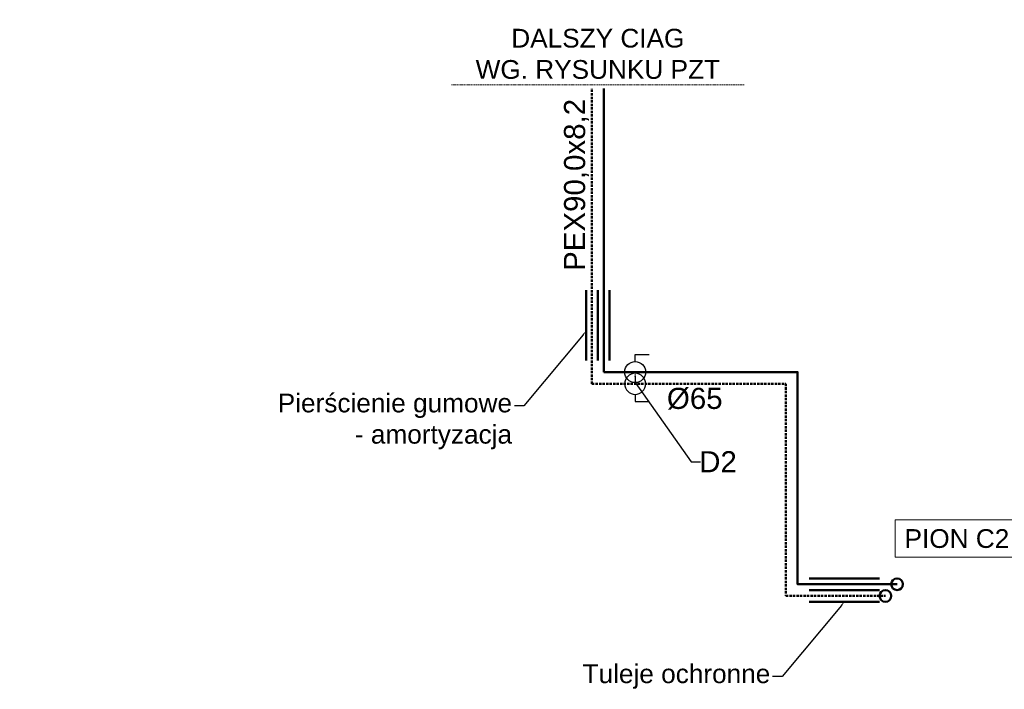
# Model space of a CAD drawing. Header units: centimetres. Extents: x -3333 to 9047, y 3602 to 17425.
# Tile 4 of 7: x 7532 to 8373, y 5000 to 5571. Entities that reach past the tile are written whole.
import ezdxf
from ezdxf import colors
from ezdxf.entities.mleader import LeaderData, LeaderLine
from ezdxf.enums import TextEntityAlignment as Align
from ezdxf.math import Vec2, Vec3

# ---------------------------------------------------------------- set-up
doc = ezdxf.new("R2010")
doc.units = ezdxf.units.CM
doc.header["$LTSCALE"] = 0.2
doc.linetypes.add('DASHED', pattern=[0.75, 0.5, -0.25])
for name, color, linetype, lineweight in [('2DH_OBJ_z', 41, 'Continuous', 25), ('2DH_PLS_p', 170, 'DASHED', 50), ('2DH_PLS_sp', 6, 'Continuous', 50), ('2DH_PLS_z', 240, 'Continuous', 50), ('_OPIS', 7, 'Continuous', 20)]:
    doc.layers.add(name, color=color, linetype=linetype, lineweight=lineweight)
doc.styles.add('_OPIS AKSONOMETRIA', font='arial.ttf', dxfattribs={"height": 18})
doc.styles.add('CP_ATTR', font='ARIAL.TTF')
doc.styles.get("Standard").update_dxf_attribs({"font": 'arial.ttf'})

# ---------------------------------------------------------------- blocks, each defined once
blk = doc.blocks.new('CPHS_873')
for p, q in [((0, 0.3), (0, 0.5)), ((0, 0.5), (0.4, 0.5))]:
    blk.add_line(p, q)
blk.add_circle((0, 0), 0.3)
at = {"linetype": 'ByBlock', "style": 'CP_ATTR', "flags": 9}
for tag, p in [('TEMPERATURE', (-0.091225, -0.018455)), ('CHARACTER', (-0.091225, -0.018386)), ('ORDER-NO', (-0.091225, -0.018646)), ('NAME', (-0.091225, -0.018268)), ('FLOW', (-0.091225, -0.018327)), ('NUMBER', (-0.091225, -0.018513)), ('PRODUCT-TYPE', (-0.091225, -0.018578)), ('OTHER', (-0.091035, -0.018268)), ('PN', (-0.091038, -0.018327)), ('PRODUCER', (-0.090947, -0.018327)), ('VOLTAGE', (-0.090856, -0.018517)), ('ARTICLE', (-0.09083, -0.018257)), ('WEIGHT', (-0.090799, -0.018389)), ('GROUP', (-0.090788, -0.018453)), ('POWER', (-0.090786, -0.018654)), ('DN', (-0.090641, -0.018588))]:
    blk.add_attdef(tag, text='', height=0.00005, dxfattribs=at).set_placement(p, align=Align.MIDDLE_LEFT)

msp = doc.modelspace()

# ---------------------------------------------------------------- linework, layer by layer
at = {"layer": '2DH_PLS_p', "ltscale": 20}
msp.add_line((8020.8, 5260.3), (8020.8, 5515.3), dxfattribs=at)
msp.add_lwpolyline([(8020.8, 5260.3), (8186.3, 5260.3), (8186.3, 5079.3), (8271.3, 5079.3)], dxfattribs=at)
at = {"layer": '2DH_PLS_sp'}
for p, q in [((8015.8, 5280.3), (8015.8, 5340.3)), ((8025.8, 5280.3), (8025.8, 5340.3)), ((8025.8, 5280.3), (8025.8, 5340.3)), ((8035.8, 5280.3), (8035.8, 5340.3)), ((8206.3, 5094.3), (8266.3, 5094.3)), ((8206.3, 5084.3), (8266.3, 5084.3)), ((8206.3, 5084.3), (8266.3, 5084.3)), ((8206.3, 5074.3), (8266.3, 5074.3))]:
    msp.add_line(p, q, dxfattribs=at)
at = {"layer": '2DH_PLS_z'}
msp.add_line((8030.8, 5270.3), (8030.8, 5515.3), dxfattribs=at)
msp.add_lwpolyline([(8030.8, 5270.3), (8196.3, 5270.3), (8196.3, 5089.3), (8281.3, 5089.3)], dxfattribs=at)
for centre in [(8281.3, 5089.3), (8271.3, 5079.3)]:
    msp.add_circle(centre, 5, dxfattribs=at)

# ---------------------------------------------------------------- block references
at = {"layer": '2DH_OBJ_z', "yscale": 30, "zscale": 30}
for p, xscale, rotation in [((8057.67, 5270.3), 30, 359.9999999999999), ((8057.67, 5260.3), -30, 180)]:
    msp.add_blockref('CPHS_873', p, dxfattribs=dict(at, xscale=xscale, rotation=rotation))

# ---------------------------------------------------------------- texts
at = {"layer": '_OPIS', "insert": (8007.61, 5430.02), "char_height": 18, "width": 150, "attachment_point": 5, "rotation": 90}
msp.add_mtext('\\pxqc;PEX90,0x8,2', dxfattribs=at)
at = {"layer": '_OPIS', "insert": (8108.55, 5247.53), "char_height": 18, "width": 150, "attachment_point": 5}
msp.add_mtext('\\pxqc;%%C65', dxfattribs=at)
at = {"layer": '_OPIS', "insert": (8332.33, 5120.05), "char_height": 16, "attachment_point": 8, "style": '_OPIS AKSONOMETRIA', "bg_fill": 19, "box_fill_scale": 1.5, "bg_fill_color": 256, "bg_fill_transparency": 0}
msp.add_mtext('PION C2', dxfattribs=at)

# ---------------------------------------------------------------- leaders
at = {"layer": '_OPIS'}
ml = msp.add_multileader_mtext('Standard', dxfattribs=at)
ml.set_content('\\A1;Pierścienie gumowe^J- amortyzacja', color=256, style='_OPIS AKSONOMETRIA')
ml.set_leader_properties()
ml.build(insert=Vec2(0, 0))
ctx = ml.context
ctx.base_point, ctx.char_height, ctx.plane_origin = Vec3(7753.17, 5241.57), 16, Vec3(7973.54, 4792.11)
ctx.text_align_type = 2
notes = []
notes.append((ctx, [(1, (1, 1, 0), (7962.54, 5241.57), (-1, 0), 8, [(1, [(8015.8, 5305.3)], 0, [])])]))
ctx.mtext.insert, ctx.mtext.width, ctx.mtext.alignment, ctx.mtext.flow_direction = Vec3(7952.54, 5251.93), 420.2803, 3, 5
ml = msp.add_multileader_mtext('Standard', dxfattribs=at)
ml.set_content('\\A1;D2', color=256, style='_OPIS AKSONOMETRIA')
ml.set_leader_properties()
ml.build(insert=Vec2(0, 0))
ctx = ml.context
ctx.base_point, ctx.char_height, ctx.plane_origin = Vec3(8113.57, 5193.81), 18, Vec3(8145.82, 4744.34)
ctx.text_align_type = 2
notes.append((ctx, [(0, (1, 1, 0), (8105.57, 5193.81), (1, 0), 8, [(1, [(8057.67, 5270.3), (8057.67, 5261.3)], 256, [])])]))
ctx.mtext.insert, ctx.mtext.width, ctx.mtext.alignment, ctx.mtext.flow_direction = Vec3(8144.45, 5202.81), 420.2803, 3, 5
ml = msp.add_multileader_mtext('Standard', dxfattribs=at)
ml.set_content('\\A1;Tuleje ochronne', color=256, style='_OPIS AKSONOMETRIA')
ml.set_leader_properties()
ml.build(insert=Vec2(0, 0))
ctx = ml.context
ctx.base_point, ctx.char_height, ctx.plane_origin = Vec3(8012.2, 5010.57), 16, Vec3(8194.04, 4561.11)
ctx.text_align_type = 2
notes.append((ctx, [(1, (1, 1, 0), (8183.04, 5010.57), (-1, 0), 8, [(1, [(8236.3, 5074.3)], 0, [])])]))
ctx.mtext.insert, ctx.mtext.width, ctx.mtext.alignment, ctx.mtext.flow_direction = Vec3(8173.04, 5020.93), 420.2803, 3, 5
for ctx, leaders in notes:
    for number, flags, end, landing, length, lines in leaders:
        leader = LeaderData()
        leader.index, (leader.has_last_leader_line, leader.has_dogleg_vector, leader.attachment_direction) = number, flags
        leader.last_leader_point, leader.dogleg_vector, leader.dogleg_length = Vec3(end), Vec3(landing), length
        for number, points, colour, breaks in lines:
            line = LeaderLine()
            line.index, line.vertices, line.color, line.breaks = number, Vec3.list(points), colors.encode_raw_color(colour), breaks
            leader.lines.append(line)
        ctx.leaders.append(leader)

# ---------------------------------------------------------------- next in the draw order: texts
at = {"layer": '_OPIS', "insert": (7900.8, 5520.3), "char_height": 16, "width": 250, "attachment_point": 7, "style": '_OPIS AKSONOMETRIA', "bg_fill": 2}
msp.add_mtext('\\pxqc;DALSZY CIAG\\PWG. RYSUNKU PZT', dxfattribs=at)

# ---------------------------------------------------------------- next in the draw order: linework, layer by layer
at = {"layer": '_OPIS', "linetype": 'DASHED', "ltscale": 10}
msp.add_line((7900.8, 5515.3), (8150.8, 5515.3), dxfattribs=at)

doc.saveas('drawing.dxf')
